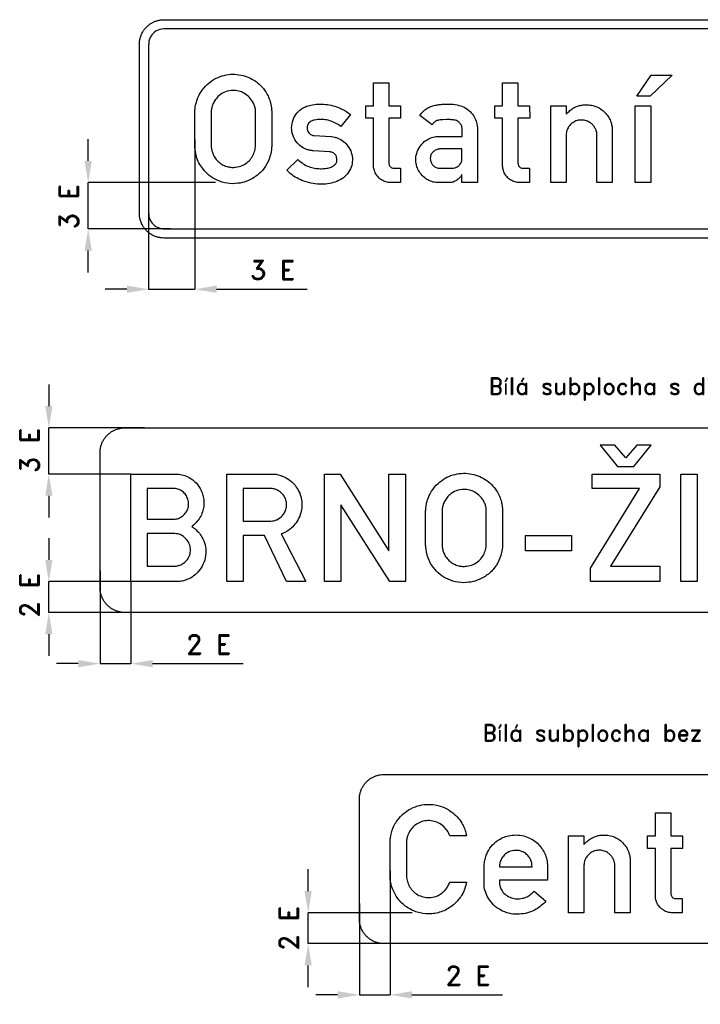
# Model space of a CAD drawing. Header units: millimetres. Extents: x -1271 to 14946, y -331 to 6806.
# Tile 1 of 4: x -1271 to 1385, y -331 to 3511. Entities that reach past the tile are written whole.
import ezdxf

# ---------------------------------------------------------------- set-up
doc = ezdxf.new("R2010")
doc.units = ezdxf.units.MM
doc.header["$LTSCALE"] = 5
for name, color, linetype in [('Kóty', 2, 'Continuous'), ('Rozpiska', 7, 'Continuous'), ('Značka', 7, 'Continuous')]:
    doc.layers.add(name, color=color, linetype=linetype)
doc.styles.get("Standard").update_dxf_attribs({"font": 'romand.shx', "height": 75})
doc.dimstyles.get("Standard").update_dxf_attribs({"dimtxt": 75, "dimasz": 85, "dimexe": 0.18, "dimexo": 0.0625, "dimgap": 37.5, "dimtad": 1, "dimdec": 0, "dimzin": 0, "dimdsep": 46, "dimtxsty": 'Standard', "dimcen": 0.09, "dimadec": 0, "dimazin": 0, "dimtfac": 1, "dimtdec": 0, "dimtofl": 0, "dimtmove": 0, "dimatfit": 3, "dimfxl": 1, "dimtolj": 1, "dimtzin": 0, "dimarcsym": 0})

# ---------------------------------------------------------------- blocks, each defined once
blk = doc.blocks.new('*D7')
at = {"layer": 'Defpoints', "color": 0, "transparency": 16777216}
for p in [(-587.6, 3044.2), (-767.8, 2795.8), (-587.6, 2459.3)]:
    blk.add_point(p, dxfattribs=at)
at = {"layer": 'Kóty', "color": 0, "lineweight": -2, "transparency": 16777216}
for p, q in [((-587.6, 3044.2), (-587.6, 2459.1)), ((-767.8, 2795.8), (-767.8, 2459.1)), ((-852.8, 2459.3), (-937.8, 2459.3)), ((-502.6, 2459.3), (-149.7, 2459.3))]:
    blk.add_line(p, q, dxfattribs=at)
at = {"layer": 'Kóty', "color": 0, "transparency": 16777216}
for points in [[(-852.8, 2473.5), (-852.8, 2445.1), (-767.8, 2459.3)], [(-502.6, 2473.5), (-502.6, 2445.1), (-587.6, 2459.3)]]:
    blk.add_solid(points, dxfattribs=at)
at = {"layer": 'Kóty', "color": 0, "transparency": 16777216, "insert": (-283.7, 2534.3), "char_height": 75, "attachment_point": 5}
blk.add_mtext('\\A1;3 E', dxfattribs=at)
blk = doc.blocks.new('*D8')
at = {"layer": 'Defpoints', "color": 0, "transparency": 16777216}
for p in [(-957.3, 1360.6), (-837.2, 1318.2), (-837.2, 998.2)]:
    blk.add_point(p, dxfattribs=at)
at = {"layer": 'Kóty', "color": 0, "lineweight": -2, "transparency": 16777216}
for p, q in [((-957.3, 1360.5), (-957.3, 998)), ((-837.2, 1318.1), (-837.2, 998)), ((-1042.3, 998.2), (-1127.3, 998.2)), ((-752.2, 998.2), (-399.3, 998.2))]:
    blk.add_line(p, q, dxfattribs=at)
at = {"layer": 'Kóty', "color": 0, "transparency": 16777216}
for points in [[(-1042.3, 1012.3), (-1042.3, 984), (-957.3, 998.2)], [(-752.2, 1012.3), (-752.2, 984), (-837.2, 998.2)]]:
    blk.add_solid(points, dxfattribs=at)
at = {"layer": 'Kóty', "color": 0, "transparency": 16777216, "insert": (-533.2, 1073.2), "char_height": 75, "attachment_point": 5}
blk.add_mtext('\\A1;2 E', dxfattribs=at)
blk = doc.blocks.new('*D9')
at = {"layer": 'Defpoints', "color": 0, "transparency": 16777216}
for p in [(174.9, 190), (54.8, 62.8), (174.9, -294.3)]:
    blk.add_point(p, dxfattribs=at)
at = {"layer": 'Kóty', "color": 0, "lineweight": -2, "transparency": 16777216}
for p, q in [((174.9, 189.9), (174.9, -294.5)), ((54.8, 62.7), (54.8, -294.5)), ((-30.2, -294.3), (-115.2, -294.3)), ((259.9, -294.3), (612.8, -294.3))]:
    blk.add_line(p, q, dxfattribs=at)
at = {"layer": 'Kóty', "color": 0, "transparency": 16777216}
for points in [[(-30.2, -280.2), (-30.2, -308.5), (54.8, -294.3)], [(259.9, -280.2), (259.9, -308.5), (174.9, -294.3)]]:
    blk.add_solid(points, dxfattribs=at)
at = {"layer": 'Kóty', "color": 0, "transparency": 16777216, "insert": (478.8, -219.3), "char_height": 75, "attachment_point": 5}
blk.add_mtext('\\A1;2 E', dxfattribs=at)

msp = doc.modelspace()

# ---------------------------------------------------------------- linework, layer by layer
at = {"layer": 'Kóty'}
for p, q in [((-1003.8, 2960.3), (-1003.8, 3045.3)), ((-506.6, 2875.3), (-1003.9, 2875.3)), ((-682.5, 2695.3), (-1003.9, 2695.3)), ((-1003.8, 2525.3), (-1003.8, 2610.3)), ((-1157.3, 2088.2), (-1157.3, 2003.2)), ((-784.6, 1918.2), (-1157.4, 1918.2)), ((-837.2, 1738.2), (-1157.4, 1738.2)), ((-1157.3, 1653.2), (-1157.3, 1568.2)), ((-1157.3, 1488.2), (-1157.3, 1403.2)), ((-837.2, 1318.2), (-1157.4, 1318.2)), ((-837.2, 1198.2), (-1157.4, 1198.2)), ((-1157.3, 1113.2), (-1157.3, 1028.2)), ((-145.2, 110.7), (-145.2, 195.7)), ((260.1, 25.7), (-145.4, 25.7)), ((200.9, -94.3), (-145.4, -94.3)), ((-145.2, -264.3), (-145.2, -179.3))]:
    msp.add_line(p, q, dxfattribs=at)
for points in [[(-1003.8, 2695.3), (-1003.8, 2875.3)], [(-767.8, 2459.3), (-587.6, 2459.3)], [(-1157.3, 1738.2), (-1157.3, 1918.2)], [(-1157.3, 1198.2), (-1157.3, 1318.2)], [(-957.3, 998.2), (-837.2, 998.2)], [(-145.2, -94.3), (-145.2, 25.7)], [(54.8, -294.3), (174.9, -294.3)]]:
    msp.add_lwpolyline(points, dxfattribs=at)
for points in [[(-1017.9, 2960.3), (-989.6, 2960.3), (-1003.8, 2875.3)], [(-1017.9, 2610.3), (-989.6, 2610.3), (-1003.8, 2695.3)], [(-1171.4, 2003.2), (-1143.1, 2003.2), (-1157.3, 1918.2)], [(-1171.4, 1653.2), (-1143.1, 1653.2), (-1157.3, 1738.2)], [(-1171.4, 1403.2), (-1143.1, 1403.2), (-1157.3, 1318.2)], [(-1171.4, 1113.2), (-1143.1, 1113.2), (-1157.3, 1198.2)], [(-159.4, 110.7), (-131.1, 110.7), (-145.2, 25.7)], [(-159.4, -179.3), (-131.1, -179.3), (-145.2, -94.3)]]:
    msp.add_solid(points, dxfattribs=at)
at = {"layer": 'Značka', "color": 3}
for points in [[(-707.8, 2659.3), (-708.1, 2659.3), (-708.5, 2659.3, -0.032183), (-720.9, 2660.2, -0.035465), (-733.1, 2662.7, -0.03626), (-744.9, 2666.7, -0.034431), (-756, 2672.3, -0.033711), (-766.3, 2679.2, -0.034071), (-775.6, 2687.4, -0.034215), (-783.9, 2696.7, -0.034227), (-790.8, 2707.1, -0.034044), (-796.3, 2718.2, -0.033412), (-800.3, 2730, -0.034126), (-802.9, 2742.2, -0.036745), (-803.7, 2754.6), (-803.7, 2754.9), (-803.8, 2755.3), (-803.8, 3415.3), (-803.7, 3415.7), (-803.7, 3416.1, -0.03218), (-802.9, 3428.5, -0.035439), (-800.3, 3440.6, -0.036269), (-796.4, 3452.4, -0.034407), (-790.8, 3463.5, -0.033726), (-783.9, 3473.9, -0.034092), (-775.6, 3483.2, -0.034208), (-766.3, 3491.4, -0.034236), (-756, 3498.3, -0.034054), (-744.9, 3503.9, -0.033439), (-733.1, 3507.9, -0.034121), (-720.9, 3510.5, -0.036753), (-708.5, 3511.3), (-708.1, 3511.3), (-707.8, 3511.3), (3279.2, 3511.3)], [(-707.8, 2659.3), (-708.1, 2659.3), (-708.5, 2659.3, -0.032183), (-720.9, 2660.2, -0.035465), (-733.1, 2662.7, -0.03626), (-744.9, 2666.7, -0.034431), (-756, 2672.3, -0.033711), (-766.3, 2679.2, -0.034071), (-775.6, 2687.4, -0.034215), (-783.9, 2696.7, -0.034227), (-790.8, 2707.1, -0.034044), (-796.3, 2718.2, -0.033412), (-800.3, 2730, -0.034126), (-802.9, 2742.2, -0.036745), (-803.7, 2754.6), (-803.7, 2754.9), (-803.8, 2755.3), (-803.8, 3415.3), (-803.7, 3415.7), (-803.7, 3416.1, -0.03218), (-802.9, 3428.5, -0.035439), (-800.3, 3440.6, -0.036269), (-796.4, 3452.4, -0.034407), (-790.8, 3463.5, -0.033726), (-783.9, 3473.9, -0.034092), (-775.6, 3483.2, -0.034208), (-766.3, 3491.4, -0.034236), (-756, 3498.3, -0.034054), (-744.9, 3503.9, -0.033439), (-733.1, 3507.9, -0.034121), (-720.9, 3510.5, -0.036753), (-708.5, 3511.3), (-708.1, 3511.3), (-707.8, 3511.3), (3279.2, 3511.3)], [(3279.2, 3475.3), (-707.8, 3475.3), (-708, 3475.3), (-708.2, 3475.3), (-716, 3474.8), (-723.6, 3473.2), (-730.9, 3470.7), (-737.9, 3467.2), (-744.4, 3462.9, 0.034078), (-750.2, 3457.7, 0.034203), (-755.3, 3451.9, 0.03424), (-759.6, 3445.4, 0.034036), (-763.1, 3438.5, 0.033414), (-765.6, 3431.1, 0.034135), (-767.2, 3423.5, 0.036746), (-767.7, 3415.8), (-767.7, 3415.5), (-767.8, 3415.3), (-767.8, 2755.3), (-767.7, 2755.1), (-767.7, 2754.8, 0.032174), (-767.2, 2747.1, 0.035445), (-765.6, 2739.5, 0.036263), (-763.1, 2732.1, 0.034405), (-759.6, 2725.2, 0.03371), (-755.3, 2718.7, 0.034093), (-750.2, 2712.9, 0.034186), (-744.4, 2707.7, 0.034242), (-737.9, 2703.4, 0.034026), (-730.9, 2699.9, 0.033372), (-723.6, 2697.4, 0.034144), (-716, 2695.8, 0.03678), (-708.2, 2695.3), (-708, 2695.3), (-707.8, 2695.3)], [(-587.6, 3152.6), (-587.4, 3156.1, -0.004525), (-587.2, 3159.6, -0.030676), (-584.8, 3177.1, -0.031073), (-580.3, 3194.2, -0.0663), (-564.2, 3229, -0.068478), (-539.4, 3258.2, -0.061858), (-512.1, 3278.7, -0.059935), (-480.7, 3291.9, -0.057344), (-448.4, 3298.1, -0.057586), (-415.4, 3296.7, -0.056913), (-383.9, 3288.8, -0.057497), (-355.1, 3274, -0.055377), (-330.7, 3254.2, -0.05346), (-311, 3229.6, -0.043029), (-299.4, 3208.5, -0.048854), (-291.8, 3185.7, -0.022722), (-289.4, 3173.2, -0.012952), (-287.9, 3160.6), (-287.7, 3158.6), (-287.5, 3156.5), (-287.5, 3015.8), (-287.8, 3012.6), (-288.2, 3009.4, -0.035776), (-292.7, 2983.3, -0.047839), (-301.5, 2958.3, -0.078795), (-323.9, 2923.2, -0.073098), (-355.9, 2896.1, -0.06012), (-386.3, 2880.6, -0.059839), (-419.5, 2872.7, -0.071112), (-460.8, 2873, -0.074187), (-500.3, 2885, -0.066038), (-531.4, 2903.9, -0.061696), (-556.7, 2930.1, -0.047087), (-571.3, 2952.5, -0.053875), (-581.1, 2977.2, -0.030222), (-584.8, 2993.6, -0.017684), (-586.9, 3010.3), (-587.2, 3014.2), (-587.6, 3018.1), (-587.6, 3152.6)], [(-523.6, 3152.4), (-523.6, 3018), (-523.4, 3015.5), (-523.2, 3012.9, 0.037585), (-521, 2999.7, 0.04168), (-516.6, 2987, 0.062892), (-506.8, 2969.6, 0.060168), (-493, 2955.1, 0.059421), (-476.8, 2944, 0.064325), (-458.6, 2937.3, 0.050517), (-443.6, 2935, 0.044564), (-428.2, 2935.6, 0.073906), (-402.4, 2942.5, 0.085), (-380.1, 2956.9, 0.073628), (-365.2, 2974.1, 0.063574), (-355.5, 2994.8, 0.033189), (-352.6, 3005.1, 0.042647), (-351.2, 3015.7), (-351.2, 3017.1), (-351.2, 3018.4), (-351.2, 3152.1, 0.002787), (-351.1, 3154.5, 0.008431), (-351.2, 3156.8, 0.062616), (-353.5, 3171.5, 0.048319), (-359.1, 3185.4, 0.076908), (-374.7, 3208, 0.083773), (-396.3, 3224.5, 0.069863), (-416.4, 3232.6, 0.066668), (-438.1, 3235.1, 0.088522), (-468, 3229.8, 0.098124), (-493.7, 3214.4, 0.062847), (-506.5, 3200.5, 0.051391), (-515.9, 3184, 0.039524), (-520.8, 3170.8, 0.050747), (-523.3, 3157.1), (-523.5, 3154.7), (-523.6, 3152.4)], [(215, 2875.3), (177.2, 2875.3), (174.2, 2875.5), (171.3, 2875.7, -0.063523), (154.1, 2879.6, -0.071655), (138.4, 2887.9, -0.079317), (124.2, 2901.3, -0.071783), (114.6, 2918.2, -0.036569), (111.7, 2926.4, -0.046848), (110.3, 2934.9, -0.009245), (110.1, 2937), (110.1, 2939), (110.1, 3126.6), (79.8, 3126.6), (79.8, 3175.6), (110.1, 3175.6), (110.1, 3265.3), (169.9, 3265.3), (169.9, 3175.6), (215.5, 3175.6), (215.5, 3126.6), (169.9, 3126.6), (169.9, 2951.3), (170, 2950.2), (170.2, 2949, 0.048113), (171.3, 2944, 0.071756), (173.7, 2939.3, 0.102031), (178.6, 2934.3, 0.119765), (185, 2931.9), (186.2, 2931.7), (187.5, 2931.6), (215, 2931.6), (215, 2875.3)], [(718.8, 2875.3), (680.9, 2875.3), (678, 2875.5), (675, 2875.7, -0.063525), (657.8, 2879.6, -0.071655), (642.1, 2887.9, -0.079317), (628, 2901.3, -0.071793), (618.3, 2918.2, -0.036595), (615.5, 2926.4, -0.046834), (614, 2934.9, -0.009245), (613.9, 2937), (613.8, 2939), (613.8, 3126.6), (583.6, 3126.6), (583.6, 3175.6), (613.8, 3175.6), (613.8, 3265.3), (673.6, 3265.3), (673.6, 3175.6), (719.2, 3175.6), (719.3, 3126.6), (673.6, 3126.6), (673.6, 2951.3), (673.8, 2950.2), (673.9, 2949, 0.048113), (675.1, 2944, 0.071756), (677.4, 2939.3, 0.10202), (682.3, 2934.3, 0.119769), (688.7, 2931.9), (690, 2931.7), (691.2, 2931.6), (718.8, 2931.6), (718.8, 2875.3)], [(-185.8, 2966.3), (-180, 2961.1), (-174, 2956, 0.050054), (-153.8, 2942.9, 0.056148), (-131.4, 2934.3, 0.049959), (-109.1, 2930.3, 0.033647), (-86.2, 2930.1, 0.038694), (-68.2, 2932.1, 0.077326), (-51.3, 2938, 0.06327), (-42.6, 2943.9, 0.091108), (-36.2, 2952, 0.106294), (-32.9, 2962.8, 0.097799), (-34.2, 2974.2, 0.097128), (-39.2, 2984.4, 0.108379), (-47.7, 2991.6, 0.056571), (-53.3, 2994.1, 0.03641), (-59.4, 2995.5), (-60.4, 2995.6), (-61.4, 2995.8), (-126.2, 2999.7), (-128, 2999.9), (-129.7, 3000.2, -0.027532), (-143.8, 3002.9, -0.042514), (-157.3, 3007.6, -0.098518), (-183, 3025, -0.092433), (-200.8, 3051, -0.094775), (-209.4, 3081.5, -0.093602), (-206.3, 3113.1, -0.090674), (-193.2, 3141.6, -0.098272), (-171, 3163.1, -0.058653), (-153.8, 3172.2, -0.039421), (-135.2, 3177.7, -0.044235), (-106.5, 3181.7, -0.041487), (-77.6, 3180.7, -0.040571), (-48.5, 3175.4, -0.039787), (-20.6, 3165.5, -0.029688), (-2.5, 3156.5, -0.035321), (14.3, 3145.3), (17, 3143.2), (19.7, 3141), (-17.5, 3094.4), (-22.9, 3098.2), (-28.5, 3101.9, 0.04516), (-49.9, 3113, 0.05033), (-73, 3119.9, 0.054349), (-96.6, 3122.4, 0.055806), (-120.5, 3119.6, 0.03798), (-129.5, 3117.2, 0.075485), (-137.5, 3112.9, 0.078572), (-143.3, 3106.9, 0.070066), (-147.3, 3099.4, 0.088565), (-149.3, 3088.7, 0.09916), (-147.4, 3078.1, 0.088276), (-142.7, 3069.9, 0.083977), (-135.6, 3063.8, 0.058953), (-129.6, 3060.8, 0.056675), (-123.2, 3059.4), (-122.2, 3059.2), (-121.2, 3059.1), (-56.1, 3055.2), (-54.9, 3055.1), (-53.7, 3055, -0.037191), (-41.5, 3052.8, -0.036328), (-29.6, 3048.9, -0.071971), (-7.6, 3036.3, -0.074472), (10, 3017.9, -0.084667), (23.2, 2992.7, -0.086123), (27.3, 2964.5, -0.087511), (22.5, 2935.7, -0.087833), (8.2, 2910.4, -0.083403), (-13.6, 2890.5, -0.064808), (-40.3, 2877.7, -0.053952), (-69.3, 2870.7, -0.041671), (-99.1, 2869.4, -0.045223), (-135.3, 2873.5, -0.048836), (-170.1, 2884.2, -0.044381), (-196.2, 2897.2, -0.054445), (-219.1, 2915), (-223.6, 2919.4), (-228, 2923.9), (-185.8, 2966.3)], [(455, 2875.3), (455, 2906.6), (452.3, 2902.4, -0.017368), (449.4, 2898.3, -0.03928), (443.4, 2891.7, -0.035802), (436.5, 2886.1, -0.060144), (423.9, 2879.1, -0.077975), (410, 2875.7), (407, 2875.4), (403.9, 2875.3), (363.3, 2875.3), (361.4, 2875.3), (359.5, 2875.3, -0.039433), (348, 2876.6, -0.036769), (336.9, 2879.6, -0.049542), (321.9, 2886.2, -0.046912), (308.5, 2895.5, -0.065506), (292.2, 2912.6, -0.069534), (281, 2933.3, -0.055292), (276.1, 2950.6, -0.053387), (275.1, 2968.7, -0.07973), (280.4, 2996.2, -0.083376), (294.1, 3020.7, -0.079648), (313.5, 3039.4, -0.074375), (337.5, 3051.3, -0.032345), (347.4, 3054.2, -0.039898), (357.6, 3055.6), (360.9, 3055.7), (364.2, 3055.7), (455.2, 3055.7), (455.2, 3088.4), (454.9, 3090.4, 0.013732), (454.6, 3092.5, 0.097538), (449.8, 3104.2, 0.100818), (441, 3113.3, 0.11539), (425.9, 3119.6, 0.041483), (409, 3121.2), (394.5, 3121.4), (380, 3121, 0.03842), (364.3, 3119.4, 0.10644), (350, 3113.7, 0.056359), (344.8, 3109.5, 0.053435), (340.7, 3104.3), (339.6, 3102.6), (338.6, 3100.8), (291.2, 3137.9), (294.3, 3142.3), (297.6, 3146.6, -0.055265), (310.6, 3159.3, -0.053324), (326, 3168.9, -0.045297), (341.7, 3175.3, -0.035863), (358.2, 3179, -0.024262), (374.2, 3180.9, -0.011715), (390.4, 3181.6, -0.028037), (420.8, 3181, -0.066275), (450.4, 3174.8, -0.075915), (475.4, 3162.3, -0.077636), (495.8, 3142.7, -0.069932), (508.4, 3121.6, -0.073292), (514.5, 3098.1, -0.010261), (515, 3093.8), (515.3, 3089.5), (515.3, 2875.3), (455, 2875.3)], [(801.5, 2875.3), (801.5, 3175.5), (861.4, 3175.5), (861.4, 3142.5), (867, 3148.2, -0.012505), (872.8, 3153.6, -0.040683), (886.9, 3164.4, -0.050799), (902.6, 3172.4, -0.044302), (917, 3176.8, -0.036429), (932, 3178.8, -0.051725), (954.5, 3178.3, -0.05977), (976.3, 3172.9, -0.060325), (996, 3163.1, -0.057506), (1012.9, 3149, -0.051904), (1025.6, 3133.4, -0.051166), (1034.8, 3115.4, -0.03651), (1039.1, 3102.4, -0.04011), (1041.4, 3088.8, -0.006793), (1041.6, 3085.9), (1041.8, 3082.9), (1041.8, 2875.3), (981.6, 2875.3), (981.6, 3060.5, 0.003937), (981.6, 3062.8, 0.011858), (981.6, 3065.1, 0.073056), (979.3, 3077.2, 0.052726), (974, 3088.5, 0.052271), (966.3, 3099.6, 0.060062), (956.3, 3108.6, 0.079392), (940.7, 3116.7, 0.076879), (923.1, 3119.6, 0.082158), (904.3, 3117.5, 0.086098), (887.4, 3109.3, 0.070237), (875.9, 3099, 0.063112), (867.5, 3086, 0.045333), (863.6, 3076.4, 0.055706), (861.7, 3066.3, 0.008457), (861.6, 3064.4, 0.002852), (861.5, 3062.6), (861.5, 2875.3), (801.5, 2875.3)], [(454.9, 3006.9), (369.9, 3006.9), (367.6, 3006.7), (365.4, 3006.4, 0.059806), (355.2, 3003.9, 0.073876), (346, 2998.7, 0.097444), (336.8, 2988.9, 0.097525), (332, 2976.4, 0.092837), (331.6, 2963.8, 0.087066), (335.6, 2951.8, 0.077284), (342.1, 2942.6, 0.084519), (351.1, 2936.1, 0.055353), (358.2, 2933.3, 0.04053), (365.8, 2931.9), (367.9, 2931.7), (370, 2931.5), (418.4, 2931.5), (420, 2931.6), (421.6, 2931.8, 0.065751), (431.4, 2934.4, 0.074614), (440.2, 2939.5, 0.076234), (447.5, 2947, 0.061159), (452.6, 2956.3, 0.030217), (454, 2960.1, 0.049464), (454.8, 2964, 0.015349), (454.9, 2965.4, 0.004963), (454.9, 2966.7), (454.9, 3006.9)]]:
    msp.add_lwpolyline(points, format="xyb", dxfattribs=at)
for points in [[(1193.1, 3295.3), (1275.6, 3295.3), (1189.4, 3212.8), (1136.9, 3212.8), (1193.1, 3295.3)], [(1131, 2875.3), (1131, 3174.9), (1191.5, 3174.9), (1191.5, 2875.3), (1131, 2875.3)], [(-707.8, 2695.3), (3279.2, 2695.3)], [(3279.2, 2659.3), (-707.8, 2659.3)], [(3279.2, 2659.3), (-707.8, 2659.3)]]:
    msp.add_lwpolyline(points, dxfattribs=at)
at = {"layer": 'Značka', "color": 251}
for points in [[(-861.3, 1198.2), (-861.6, 1198.2), (-862, 1198.2, -0.032173), (-874.4, 1199, -0.035446), (-886.6, 1201.6, -0.036269), (-898.4, 1205.6, -0.034431), (-909.5, 1211.2, -0.033728), (-919.8, 1218.1, -0.034092), (-929.1, 1226.3, -0.034209), (-937.4, 1235.6, -0.034228), (-944.3, 1246, -0.034041), (-949.8, 1257.1, -0.033417), (-953.8, 1268.8, -0.034125), (-956.4, 1281, -0.036744), (-957.2, 1293.4), (-957.3, 1293.8), (-957.3, 1294.2), (-957.3, 1822.2), (-957.3, 1822.6), (-957.2, 1822.9, -0.032179), (-956.4, 1835.3, -0.035444), (-953.8, 1847.5, -0.036267), (-949.9, 1859.3, -0.034422), (-944.3, 1870.4, -0.03372), (-937.4, 1880.7, -0.034079), (-929.1, 1890.1, -0.034215), (-919.8, 1898.3, -0.034236), (-909.5, 1905.2, -0.034046), (-898.4, 1910.7, -0.033402), (-886.6, 1914.8, -0.034121), (-874.4, 1917.3, -0.036743), (-862, 1918.2), (-861.6, 1918.2), (-861.3, 1918.2), (3432.7, 1918.2)], [(-837.2, 1318.2), (-837.2, 1738.2), (-664.6, 1738.2), (-660.3, 1738), (-656, 1737.8, -0.053518), (-632.3, 1733.7, -0.058866), (-609.9, 1724.4, -0.084098), (-582.4, 1703.4, -0.08399), (-563.2, 1674.6, -0.052893), (-555.7, 1654.4, -0.048082), (-552.5, 1633.2, -0.047691), (-553, 1611.5, -0.051697), (-557.7, 1590.4, -0.057808), (-567.6, 1568.5, -0.05693), (-582.1, 1549.4, -0.019006), (-587.5, 1543.9, -0.019189), (-593.4, 1538.8), (-596.6, 1536.3), (-599.8, 1533.9), (-595.5, 1530.8), (-591.2, 1527.6, -0.04554), (-573.8, 1511.6, -0.053983), (-559.9, 1492.4, -0.077428), (-547.4, 1462.3, -0.076328), (-544.6, 1429.7, -0.084936), (-552, 1393.3, -0.082719), (-570.9, 1361.3, -0.067285), (-592.3, 1340.5, -0.067552), (-618.4, 1326.1, -0.045469), (-636.8, 1320.4, -0.048765), (-655.8, 1318.2), (-659.3, 1318.2), (-662.9, 1318.2), (-837.2, 1318.2)], [(-462.3, 1318.2), (-462.3, 1738.2), (-285.5, 1738.2), (-283, 1738.1), (-280.5, 1738.1, -0.052877), (-260.7, 1735.2, -0.045256), (-241.7, 1728.5, -0.068754), (-213.6, 1711.6, -0.074109), (-191.5, 1687.6, -0.062847), (-178.3, 1663.9, -0.059665), (-171.2, 1637.7, -0.055135), (-169.8, 1612.2, -0.05518), (-173.9, 1587.1, -0.062308), (-184.6, 1560.2, -0.063047), (-201.6, 1536.8, -0.052745), (-219, 1520.9, -0.055193), (-239.3, 1509.2, -0.01142), (-245, 1506.8), (-250.8, 1504.5), (-154.4, 1318.2), (-229.9, 1318.2), (-315.7, 1498.2), (-398.5, 1498.2), (-398.5, 1318.2), (-462.3, 1318.2)], [(313.3, 1595.5, -0.001543), (313.5, 1599, -0.004566), (313.7, 1602.5, -0.030679), (316.1, 1620, -0.031068), (320.6, 1637.1, -0.066298), (336.7, 1671.8, -0.068475), (361.5, 1701.1, -0.061856), (388.8, 1721.5, -0.059928), (420.2, 1734.8, -0.057344), (452.5, 1740.9, -0.057578), (485.5, 1739.6, -0.056917), (517, 1731.7, -0.057499), (545.8, 1716.8, -0.05538), (570.2, 1697.1, -0.053457), (589.9, 1672.5, -0.043027), (601.5, 1651.4, -0.04885), (609.1, 1628.6, -0.022728), (611.5, 1616.1, -0.012953), (613, 1603.5), (613.2, 1601.4), (613.4, 1599.4), (613.4, 1458.7), (613.1, 1455.5), (612.7, 1452.2, -0.035776), (608.2, 1426.2, -0.047836), (599.4, 1401.2, -0.078791), (577, 1366.1, -0.073094), (545, 1339, -0.060116), (514.6, 1323.5, -0.05985), (481.4, 1315.6, -0.071106), (440.1, 1315.9, -0.074183), (400.6, 1327.9, -0.066044), (369.5, 1346.8, -0.061695), (344.2, 1373, -0.047084), (329.5, 1395.4, -0.053877), (319.8, 1420.1, -0.030227), (316.1, 1436.5, -0.017686), (314, 1453.2, -0.002051), (313.7, 1457.1), (313.3, 1460.9), (313.3, 1595.5)], [(-773.3, 1681.7), (-773.3, 1561.9), (-672.5, 1561.9), (-668.6, 1561.9), (-664.7, 1562.1, 0.091634), (-646.8, 1567.2, 0.080742), (-631.2, 1578.1, 0.081307), (-619.3, 1593, 0.086095), (-612.9, 1610.7, 0.087463), (-612.3, 1630.1, 0.08584), (-618.3, 1648.6, 0.081931), (-629, 1663.8, 0.078643), (-644, 1675, 0.046722), (-653.4, 1679.1, 0.054032), (-663.3, 1681.3), (-665.4, 1681.6), (-667.6, 1681.7), (-773.3, 1681.7)], [(-398.5, 1681.6), (-398.5, 1554.2), (-295.4, 1554.2), (-292.8, 1554.3), (-290.3, 1554.5, 0.040795), (-278.6, 1556.2, 0.049426), (-267.4, 1560.1, 0.11077), (-245.4, 1576.2, 0.114758), (-232.3, 1600.1, 0.085171), (-229.4, 1618.8, 0.080089), (-232.6, 1637.4, 0.08408), (-241.9, 1655.8, 0.081231), (-256.8, 1670.2, 0.067114), (-270.8, 1678, 0.082122), (-286.1, 1681.4), (-287.9, 1681.5), (-289.8, 1681.6), (-398.5, 1681.6)], [(377.3, 1595.2), (377.3, 1460.9, 0.001729), (377.5, 1458.3, 0.00518), (377.7, 1455.8, 0.037598), (379.9, 1442.6, 0.041679), (384.3, 1429.8, 0.062896), (394.1, 1412.5, 0.06018), (407.9, 1398, 0.059416), (424.1, 1386.9, 0.064325), (442.3, 1380.1, 0.050523), (457.3, 1377.9, 0.044571), (472.7, 1378.5, 0.073911), (498.5, 1385.4, 0.085004), (520.8, 1399.8, 0.073626), (535.7, 1417, 0.063578), (545.4, 1437.7, 0.033201), (548.3, 1448, 0.042647), (549.7, 1458.6), (549.7, 1459.9), (549.7, 1461.3), (549.7, 1594.9, 0.00276), (549.8, 1597.3, 0.008406), (549.7, 1599.7, 0.062608), (547.4, 1614.3, 0.048311), (541.8, 1628.3, 0.076902), (526.2, 1650.9, 0.083777), (504.6, 1667.4, 0.069867), (484.5, 1675.5, 0.066674), (462.8, 1677.9, 0.088522), (432.9, 1672.7, 0.098123), (407.2, 1657.2, 0.062838), (394.4, 1643.4, 0.051391), (385, 1626.9, 0.03953), (380, 1613.7, 0.050751), (377.6, 1599.9, 0.007106), (377.4, 1597.6, 0.002352), (377.3, 1595.2)], [(-773.1, 1505.8), (-773.1, 1378.7), (-672.2, 1378.7), (-668.3, 1378.7), (-664.5, 1378.9, 0.05873), (-649.5, 1381.7, 0.063116), (-635.4, 1388.1, 0.084067), (-619.9, 1400.9, 0.085723), (-609.4, 1418.2, 0.082252), (-604.7, 1436.8, 0.080975), (-606.1, 1455.9, 0.088843), (-614.3, 1475.9, 0.084253), (-628.8, 1492.1, 0.065597), (-641.9, 1500.7, 0.080403), (-656.6, 1505.1), (-660.8, 1505.5), (-665, 1505.8), (-773.1, 1505.8)], [(150.8, -94.3), (150.4, -94.3), (150, -94.3, -0.032179), (137.6, -93.5, -0.035444), (125.4, -90.9, -0.036267), (113.6, -86.9, -0.034422), (102.5, -81.3, -0.03372), (92.2, -74.4, -0.034079), (82.9, -66.2, -0.034215), (74.6, -56.9, -0.034236), (67.7, -46.5, -0.034046), (62.2, -35.4, -0.033402), (58.2, -23.7, -0.034131), (55.6, -11.5, -0.036748), (54.8, 0.9), (54.8, 1.3), (54.8, 1.7), (54.8, 469.7), (54.8, 470), (54.8, 470.4, -0.032183), (55.6, 482.8, -0.035441), (58.2, 495, -0.03627), (62.1, 506.8, -0.034433), (67.7, 517.9, -0.033732), (74.6, 528.2, -0.034093), (82.9, 537.6, -0.034211), (92.2, 545.8, -0.03423), (102.5, 552.7, -0.034042), (113.6, 558.2, -0.03342), (125.4, 562.3, -0.034129), (137.6, 564.8, -0.036747), (150, 565.7), (150.4, 565.7), (150.8, 565.7), (2420.8, 565.7)], [(472.6, 145.7), (470.9, 137.9), (469.1, 130.2, -0.074263), (452.9, 92.9, -0.073342), (426.3, 61.5, -0.08747), (385.2, 34.2, -0.087034), (337.4, 22.5, -0.081784), (291.3, 25.2, -0.08264), (248.6, 42.5, -0.08225), (212.5, 72.1, -0.076607), (187.3, 111.5, -0.049056), (178.2, 136.1, -0.06405), (174.9, 161.8), (174.9, 164.9), (174.9, 168), (174.9, 309), (175.2, 313.2), (175.6, 317.5, -0.07627), (186.4, 358.4, -0.076923), (209.1, 394.4, -0.073289), (238.4, 421.9, -0.069834), (274, 440, -0.059243), (307.1, 448.1, -0.060627), (341.2, 448.2, -0.068024), (378.9, 439.2, -0.066413), (412.9, 420.6, -0.054001), (436.3, 400.3, -0.055388), (454.7, 375.4, -0.038275), (464, 357.2, -0.040686), (470.3, 337.8), (471.6, 331.7), (472.9, 325.7), (407.1, 325.7), (404.6, 332, 0.015622), (401.8, 338.2, 0.060777), (390.7, 355.1, 0.062687), (375.7, 368.8, 0.078733), (353.2, 380.9, 0.078053), (328.1, 385.5, 0.073304), (304.5, 383.4, 0.073373), (282.4, 374.6, 0.069988), (264.1, 360.9, 0.070293), (250.2, 342.9, 0.038757), (244.6, 331.5, 0.035398), (240.7, 319.5, 0.022038), (239.3, 312.7, 0.028812), (238.5, 305.7), (238.4, 303.9), (238.4, 302), (238.4, 169.1), (238.6, 166.4), (238.8, 163.6, 0.059566), (243.7, 142.3, 0.068112), (253.8, 122.8, 0.072028), (268.5, 106.1, 0.068623), (287.2, 94, 0.071735), (309.6, 86.6, 0.073122), (333.2, 85.8, 0.082628), (359.4, 92.6, 0.081784), (382.1, 107.3, 0.058787), (395, 121.4, 0.059235), (404.3, 137.8), (405.9, 141.8), (407.4, 145.7), (472.6, 145.7)], [(1314.9, 25.7), (1277.1, 25.7), (1274.1, 25.9, -0.007845), (1271.2, 26.1, -0.063541), (1254, 30, -0.071659), (1238.3, 38.3, -0.079326), (1224.1, 51.6, -0.0718), (1214.5, 68.5, -0.036621), (1211.6, 76.8, -0.04686), (1210.2, 85.3), (1210, 87.4), (1210, 89.4), (1210, 276.9), (1179.7, 276.9), (1179.7, 325.9), (1210, 325.9), (1210, 415.7), (1269.8, 415.7), (1269.8, 325.9), (1315.4, 325.9), (1315.4, 276.9), (1269.8, 276.9), (1269.8, 101.7), (1269.9, 100.5), (1270.1, 99.4, 0.04809), (1271.2, 94.3, 0.071739), (1273.6, 89.7, 0.102002), (1278.5, 84.7, 0.119774), (1284.9, 82.2), (1286.1, 82.1), (1287.4, 82), (1314.9, 82), (1314.9, 25.7)], [(781.8, 70.9), (777.9, 66.7), (773.9, 62.5, -0.045825), (754.7, 46.3, -0.046328), (732.9, 33.9, -0.057683), (703.3, 23.8, -0.056156), (672.1, 20.5, -0.062983), (638, 24.1, -0.071137), (606.2, 36.5, -0.073606), (578.5, 56.9, -0.068186), (557.4, 84.5, -0.062723), (545.2, 111.7, -0.079568), (541.1, 140.7), (541.1, 142.9), (541.1, 145.1), (541.1, 209.9), (541.4, 212.6), (541.7, 215.4, -0.031632), (545.2, 235.8, -0.042629), (551.8, 255.4, -0.074802), (569, 284.6, -0.075598), (594, 307.5, -0.053414), (614.5, 319.2, -0.049385), (636.9, 326.4, -0.060563), (666.7, 329.7, -0.06399), (696.4, 325.7, -0.058849), (721.8, 316.2, -0.056375), (744.4, 301.2, -0.052443), (762, 283.7, -0.056923), (775.4, 262.9, -0.054705), (784.4, 239.4, -0.044546), (788.6, 214.7), (788.8, 212.4), (789, 210.2), (789, 153.6), (601.4, 153.6), (601.2, 149.4), (601.3, 145.3, 0.065022), (604.1, 127.6, 0.077927), (611.7, 111.4, 0.098997), (627.5, 94.7, 0.081466), (648.4, 84.5, 0.07036), (669, 80.6, 0.067886), (689.8, 82.4, 0.06356), (708.9, 88.8, 0.066288), (725.7, 99.8, 0.019649), (731.3, 104.8), (736.5, 110.1), (781.8, 70.9)], [(871.2, 25.7), (871.2, 325.9), (931.1, 325.9), (931.1, 292.9), (936.6, 298.5), (942.4, 304, -0.040691), (956.5, 314.7, -0.050801), (972.3, 322.7, -0.044298), (986.7, 327.1, -0.036431), (1001.7, 329.2, -0.051723), (1024.2, 328.7, -0.059755), (1046, 323.3, -0.060329), (1065.7, 313.5, -0.057509), (1082.6, 299.4, -0.051901), (1095.2, 283.7, -0.051161), (1104.4, 265.8, -0.036482), (1108.8, 252.7, -0.040085), (1111, 239.2), (1111.3, 236.2), (1111.5, 233.3), (1111.5, 25.7), (1051.2, 25.7), (1051.2, 210.8), (1051.3, 213.1), (1051.3, 215.5, 0.073052), (1049, 227.6, 0.052719), (1043.7, 238.9, 0.05228), (1035.9, 250, 0.060048), (1026, 258.9, 0.079395), (1010.4, 267, 0.076881), (992.8, 270, 0.082172), (974, 267.8, 0.086095), (957, 259.6, 0.070238), (945.6, 249.4, 0.06312), (937.2, 236.4, 0.045337), (933.3, 226.8, 0.055704), (931.4, 216.7), (931.3, 214.8), (931.2, 212.9), (931.2, 25.7), (871.2, 25.7)], [(728.7, 205.9), (728.2, 213.1, 0.024981), (727.2, 220.3, 0.06722), (722.2, 234.8, 0.065188), (713.6, 247.7, 0.074783), (700.5, 259.4, 0.075284), (684.5, 266.7, 0.10861), (657.4, 269.2, 0.11325), (631.9, 260, 0.086981), (616.5, 247.1, 0.078972), (606.2, 230, 0.038507), (603.1, 221.4, 0.045047), (601.6, 212.6), (601.4, 209.2), (601.3, 205.9), (728.7, 205.9)]]:
    msp.add_lwpolyline(points, format="xyb", dxfattribs=at)
for points in [[(1062.3, 1768.2), (1126, 1768.2), (1193.5, 1850.7), (1137.2, 1850.7), (1094.1, 1801.9), (1051, 1850.7), (994.7, 1850.7), (1062.3, 1768.2)], [(-80.9, 1318.2), (-80.9, 1738.2), (-20.6, 1738.2), (170.2, 1438.4), (170.2, 1738.2), (234.5, 1738.2), (234.1, 1318.2), (173.8, 1318.2), (-17.4, 1617.6), (-17.4, 1318.2), (-80.9, 1318.2)], [(956.2, 1318.2), (956.2, 1371), (1147.5, 1681.3), (963.7, 1681.3), (963.7, 1738.2), (1226.8, 1738.2), (1226.8, 1688.8), (1035.2, 1378.5), (1226.8, 1378.5), (1226.8, 1318.2), (956.2, 1318.2)], [(1309, 1318.2), (1309, 1738.1), (1372.7, 1738.1), (1372.7, 1318.2), (1309, 1318.2)], [(702.6, 1438.3), (702.6, 1498.2), (882.7, 1498.2), (882.7, 1438.3), (702.6, 1438.3)], [(3432.7, 1198.2), (-861.3, 1198.2)], [(2420.8, -94.3), (150.8, -94.3)]]:
    msp.add_lwpolyline(points, dxfattribs=at)

# ---------------------------------------------------------------- texts
at = {"layer": 'Kóty', "char_height": 75, "attachment_point": 5, "rotation": 90}
for s, insert in [('\\A1;3 E', (-1078.8, 2781.8)), ('\\A1;3 E', (-1232.3, 1830.3)), ('\\A1;2 E', (-1232.3, 1264.8)), ('\\A1;2 E', (-220.2, -34.6))]:
    msp.add_mtext(s, dxfattribs=dict(at, insert=insert))
at = {"layer": 'Rozpiska', "color": 7, "char_height": 65, "attachment_point": 1}
for s, insert in [('\\pi222.43635;Bílá subplocha s diakritikou', (337.3, 2113.3)), ('\\pi194.5792;Bílá subplocha bez diakritiky', (340.8, 760.3))]:
    msp.add_mtext_dynamic_manual_height_columns(s, width=1896.539, gutter_width=100, heights=[0], dxfattribs=dict(at, insert=insert))

# ---------------------------------------------------------------- dimensions: what is measured, and where the dimension line sits
at = {"layer": 'Kóty'}
for base, p1, p2, text, picture, middle in [((-587.6, 2459.3), (-767.8, 2795.8), (-587.6, 3044.2), '3 E', '*D7', (-283.7, 2534.3)), ((-837.2, 998.2), (-957.3, 1360.6), (-837.2, 1318.2), '2 E', '*D8', (-533.2, 1073.2)), ((174.9, -294.3), (54.8, 62.8), (174.9, 190), '2 E', '*D9', (478.8, -219.3))]:
    dim = msp.add_linear_dim(base=base, p1=p1, p2=p2, text=text, dimstyle='Standard', dxfattribs=at)
    dim.commit()
    dim.dimension.update_dxf_attribs({"geometry": picture, "text_midpoint": middle})

doc.saveas('drawing.dxf')
